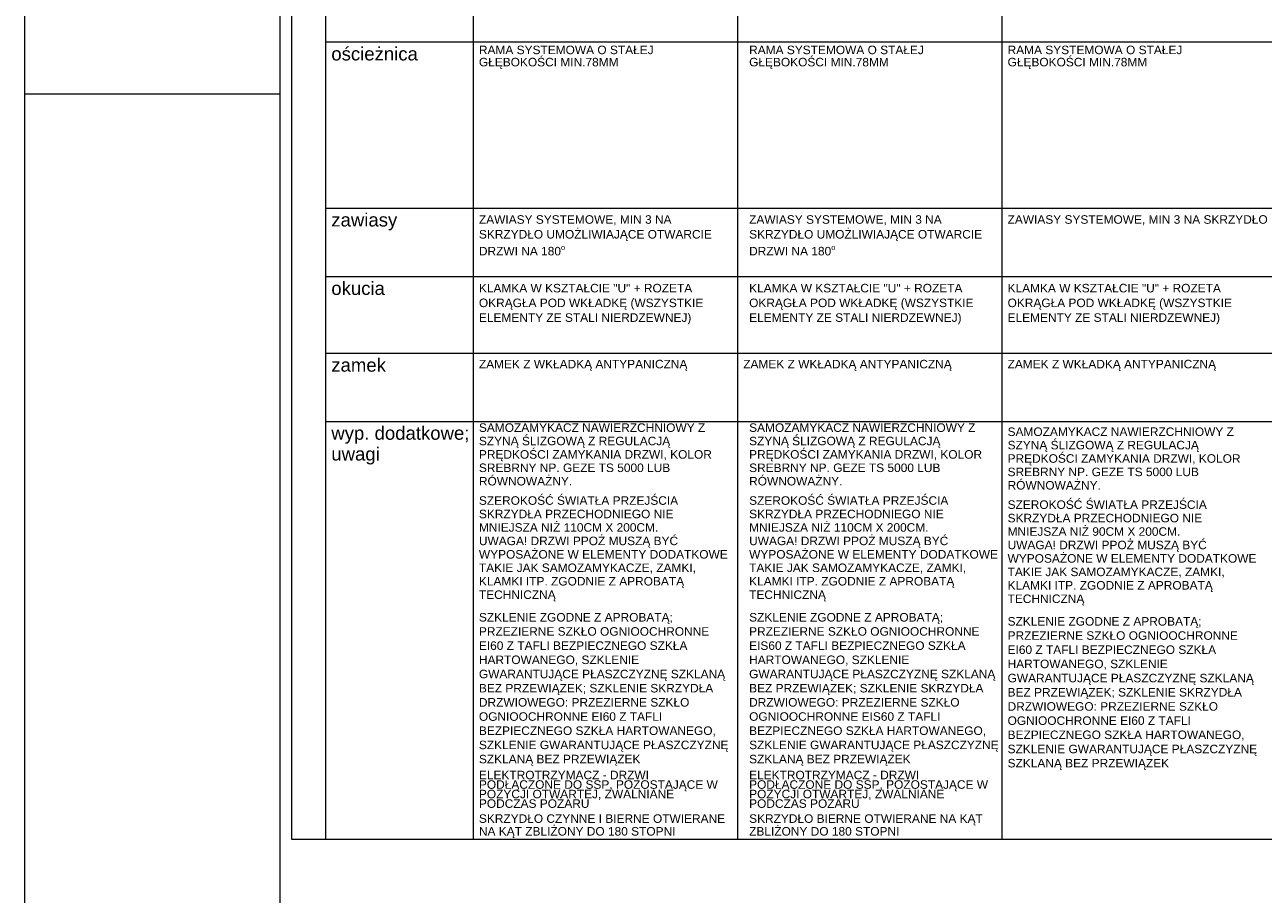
# Paper-space layout 'A-57 ZESTAWIENIE STOLARKI PROJEKTOWANEJ' of a CAD drawing. Header units: millimetres. Extents: x 0 to 900, y 0 to 1010.
# Tile 4 of 63: x 0 to 145, y 203 to 305. Entities that reach past the tile are written whole.
import ezdxf
from ezdxf.xclip import XClip

# ---------------------------------------------------------------- set-up
doc = ezdxf.new("R2010")
doc.units = ezdxf.units.MM
doc.header["$MEASUREMENT"] = 0
doc.header["$XCLIPFRAME"] = 0
for name, color, linetype, lineweight, true_color in [('0_Nr_pióra__7', 7, 'Continuous', 18, 0x171717), ('0_Nr_pióra__94', 7, 'Continuous', 5, 0x3b3b3b), ('A_Arkusz_Nr_pióra__237', 7, 'Continuous', 5, 0x343434)]:
    doc.layers.add(name, color=color, linetype=linetype, lineweight=lineweight, true_color=true_color)
doc.layers.add('A_Arkusz_Nr_pióra__1', color=7, linetype='Continuous', lineweight=20)
doc.layers.add('A_podrys', color=7, linetype='Continuous')
doc.styles.add('STYL_AUTOMATYCZNY_1', font='arial.ttf')

# ---------------------------------------------------------------- blocks, each defined once
blk = doc.blocks.new('Rysunek_1_1', base_point=(-2089.9, -1946.74))
at = {"layer": '0_Nr_pióra__94', "color": 250, "linetype": 'Continuous', "lineweight": 5, "true_color": 0x3b3b3b}
for p, q in [((31.27, 399.97), (31.27, 209.58)), ((35.27, 399.97), (35.27, 209.58)), ((52.6, 399.97), (52.6, 209.58)), ((83.6, 399.97), (83.6, 209.58)), ((114.6, 399.97), (114.6, 209.58)), ((35.27, 303.08), (50.6, 303.08)), ((50.6, 303.08), (856.6, 303.08)), ((35.27, 283.58), (50.6, 283.58)), ((50.6, 283.58), (856.6, 283.58)), ((35.27, 275.58), (50.6, 275.58)), ((50.6, 275.58), (887.6, 275.58)), ((35.27, 266.58), (50.6, 266.58)), ((50.6, 266.58), (887.6, 266.58)), ((35.27, 258.58), (50.6, 258.58)), ((50.6, 258.58), (887.6, 258.58)), ((31.27, 209.58), (889.6, 209.58))]:
    blk.add_line(p, q, dxfattribs=at)
at = {"layer": '0_Nr_pióra__7', "color": 250, "linetype": 'Continuous', "lineweight": 18, "true_color": 0x171717, "style": 'STYL_AUTOMATYCZNY_1'}
for s, insert, char_height, attachment_point in [('\\A1;{\\pql;\\fArial|b0|i0|c238|p0;\\W1.000000;ościeżnica}', (35.95, 300.89), 1.5567, 7), ('\\A1;{\\pql;\\fArial|b0|i0|c238|p0;\\W1.000000;zawiasy}', (35.95, 280.97), 1.5567, 7), ('\\A1;{\\pql;\\fArial|b0|i0|c238|p0;\\W1.000000;okucia}', (35.95, 273.39), 1.5567, 7), ('\\A1;{\\pql;\\fArial|b0|i0|c238|p0;\\W1.000000;zamek}', (35.95, 264.39), 1.5567, 7), ('\\A1;{\\pql;\\fArial|b0|i0|c238|p0;\\W1.000000;ZAMEK \\fArial|b0|i0|c238|p0;\\W1.000000;Z\\fArial|b0|i0|c238|p0;\\W1.000000; WKŁADKĄ\\fArial|b0|i0|c238|p0;\\W1.000000; ANTYPANICZNĄ}', (53.26, 265.8), 1, 1), ('\\A1;{\\pql;\\fArial|b0|i0|c238|p0;\\W1.000000;ZAMEK \\fArial|b0|i0|c238|p0;\\W1.000000;Z\\fArial|b0|i0|c238|p0;\\W1.000000; WKŁADKĄ\\fArial|b0|i0|c238|p0;\\W1.000000; ANTYPANICZNĄ}', (84.26, 265.8), 1, 1), ('\\A1;{\\pql;\\fArial|b0|i0|c238|p0;\\W1.000000;ZAMEK \\fArial|b0|i0|c238|p0;\\W1.000000;Z\\fArial|b0|i0|c238|p0;\\W1.000000; WKŁADKĄ\\fArial|b0|i0|c238|p0;\\W1.000000; ANTYPANICZNĄ}', (115.26, 265.8), 1, 1)]:
    blk.add_mtext(s, dxfattribs=dict(at, insert=insert, char_height=char_height, attachment_point=attachment_point))
at = {"layer": '0_Nr_pióra__7', "color": 250, "linetype": 'Continuous', "lineweight": 18, "true_color": 0x171717, "char_height": 1, "attachment_point": 1, "style": 'STYL_AUTOMATYCZNY_1'}
for s, insert, width, line_spacing_factor in [('\\A1;{\\pql;\\fArial|b0|i0|c238|p0;\\W1.000000;RAMA SYSTEMOWA O STAŁEJ GŁĘBOKOŚCI MIN.78MM}', (53.26, 302.65), 29.4591, 0.859401), ('\\A1;{\\pql;\\fArial|b0|i0|c238|p0;\\W1.000000;RAMA SYSTEMOWA O STAŁEJ GŁĘBOKOŚCI MIN.78MM}', (84.95, 302.65), 29.4591, 0.859401), ('\\A1;{\\pql;\\fArial|b0|i0|c238|p0;\\W1.000000;RAMA SYSTEMOWA O STAŁEJ GŁĘBOKOŚCI MIN.78MM}', (115.26, 302.65), 29.4591, 0.859401), ('\\A1;{\\pql;\\fArial|b0|i0|c238|p0;\\W1.000000;ZAWIASY SYSTEMOWE, MIN 3 NA SKRZYDŁO UMOŻLIWIAJĄCE OTWARCIE DRZWI NA 180\\fArial|b0|i0|c238|p0;\\H0.942857x;\\W1.000000;\\A1{\\H.66x;\\So^  ;}\\fArial|b0|i0|c238|p0;\\H1.060606x;\\W1.000000; }', (53.26, 282.76), 29.4591, 1.039307), ('\\A1;{\\pql;\\fArial|b0|i0|c238|p0;\\W1.000000;ZAWIASY SYSTEMOWE, MIN 3 NA SKRZYDŁO UMOŻLIWIAJĄCE OTWARCIE DRZWI NA 180\\fArial|b0|i0|c238|p0;\\H0.942857x;\\W1.000000;\\A1{\\H.66x;\\So^  ;}\\fArial|b0|i0|c238|p0;\\H1.060606x;\\W1.000000; }', (84.95, 282.76), 29.4591, 1.039307), ('\\A1;{\\pql;\\fArial|b0|i0|c238|p0;\\W1.000000;ZAWIASY SYSTEMOWE, MIN 3 NA \\fArial|b0|i0|c238|p0;\\W1.000000;SKRZYDŁO}', (115.26, 282.76), 29.4591, 1.001649), ('\\A1;{\\pql;\\fArial|b0|i0|c238|p0;\\W1.000000;KLAMKA W KSZTAŁCIE "U" + ROZETA OKRĄGŁA POD WKŁADKĘ (WSZYSTKIE ELEMENTY ZE STALI NIERDZEWNEJ)}', (53.26, 274.71), 29.4591, 1.036028), ('\\A1;{\\pql;\\fArial|b0|i0|c238|p0;\\W1.000000;KLAMKA W KSZTAŁCIE "U" + ROZETA OKRĄGŁA POD WKŁADKĘ (WSZYSTKIE ELEMENTY ZE STALI NIERDZEWNEJ)}', (84.95, 274.71), 29.4591, 1.036028), ('\\A1;{\\pql;\\fArial|b0|i0|c238|p0;\\W1.000000;KLAMKA W KSZTAŁCIE "U" + ROZETA \\fArial|b0|i0|c238|p0;\\W1.000000;OKRĄGŁA POD WKŁADKĘ (WSZYSTKIE \\fArial|b0|i0|c238|p0;\\W1.000000;ELEMENTY ZE STALI NIERDZEWNEJ)}', (115.26, 274.71), 29.4591, 1.036028), ('\\A1;{\\pql;\\fArial|b0|i0|c238|p0;\\W1.000000;SAMOZAMYKACZ NAWIERZCHNIOWY Z SZYNĄ ŚLIZGOWĄ Z REGULACJĄ PRĘDKOŚCI ZAMYKANIA DRZWI, KOLOR SREBRNY NP. GEZE TS 5000 LUB RÓWNOWAŻNY.}', (53.26, 258.35), 29.4591, 0.941901), ('\\A1;{\\pql;\\fArial|b0|i0|c238|p0;\\W1.000000;SAMOZAMYKACZ NAWIERZCHNIOWY Z SZYNĄ ŚLIZGOWĄ Z REGULACJĄ PRĘDKOŚCI ZAMYKANIA DRZWI, KOLOR SREBRNY NP. GEZE TS 5000 LUB RÓWNOWAŻNY.}', (84.95, 258.35), 29.4591, 0.941901), ('\\A1;{\\pql;\\fArial|b0|i0|c238|p0;\\W1.000000;SAMOZAMYKACZ NAWIERZCHNIOWY Z SZYNĄ ŚLIZGOWĄ Z REGULACJĄ PRĘDKOŚCI ZAMYKANIA DRZWI, KOLOR SREBRNY NP. GEZE TS 5000 LUB RÓWNOWAŻNY.}', (115.26, 257.87), 29.4591, 0.941901), ('\\A1;{\\pql;\\fArial|b0|i0|c238|p0;\\W1.000000;SZEROKOŚĆ ŚWIATŁA PRZEJŚCIA SKRZYDŁA PRZECHODNIEGO NIE MNIEJSZA NIŻ 110CM X 200CM.\\P\\pql;\\fArial|b0|i0|c238|p0;\\W1.000000;UWAGA! DRZWI PPOŻ MUSZĄ BYĆ WYPOSAŻONE W ELEMENTY DODATKOWE TAKIE JAK SAMOZAMYKACZE, ZAMKI, KLAMKI ITP. ZGODNIE Z APROBATĄ TECHNICZNĄ}', (53.26, 249.8), 29.4591, 0.946258), ('\\A1;{\\pql;\\fArial|b0|i0|c238|p0;\\W1.000000;SZEROKOŚĆ ŚWIATŁA PRZEJŚCIA SKRZYDŁA PRZECHODNIEGO NIE MNIEJSZA NIŻ 110CM X 200CM.\\P\\pql;\\fArial|b0|i0|c238|p0;\\W1.000000;UWAGA! DRZWI PPOŻ MUSZĄ BYĆ WYPOSAŻONE W ELEMENTY DODATKOWE TAKIE JAK SAMOZAMYKACZE, ZAMKI, KLAMKI ITP. ZGODNIE Z APROBATĄ TECHNICZNĄ}', (84.95, 249.8), 29.4591, 0.946258), ('\\A1;{\\pql;\\fArial|b0|i0|c238|p0;\\W1.000000;SZEROKOŚĆ ŚWIATŁA PRZEJŚCIA SKRZYDŁA PRZECHODNIEGO NIE MNIEJSZA NIŻ 90CM X 200CM.\\P\\pql;\\fArial|b0|i0|c238|p0;\\W1.000000;UWAGA! DRZWI PPOŻ MUSZĄ BYĆ WYPOSAŻONE W ELEMENTY DODATKOWE TAKIE JAK SAMOZAMYKACZE, ZAMKI, KLAMKI ITP. ZGODNIE Z APROBATĄ TECHNICZNĄ}', (115.26, 249.32), 29.4591, 0.946258), ('\\A1;{\\pql;\\fArial|b0|i0|c238|p0;\\W1.000000;SZKLENIE ZGODNE Z APROBATĄ; PRZEZIERNE SZKŁO OGNIOOCHRONNE EI60 Z TAFLI BEZPIECZNEGO SZKŁA HARTOWANEGO, SZKLENIE GWARANTUJĄCE PŁASZCZYZNĘ SZKLANĄ BEZ PRZEWIĄZEK; SZKLENIE SKRZYDŁA DRZWIOWEGO: PRZEZIERNE SZKŁO OGNIOOCHRONNE EI60 Z TAFLI BEZPIECZNEGO SZKŁA HARTOWANEGO, SZKLENIE GWARANTUJĄCE PŁASZCZYZNĘ SZKLANĄ BEZ PRZEWIĄZEK}', (53.26, 236.11), 29.4591, 0.997668), ('\\A1;{\\pql;\\fArial|b0|i0|c238|p0;\\W1.000000;SZKLENIE ZGODNE Z APROBATĄ; PRZEZIERNE SZKŁO OGNIOOCHRONNE EIS60 Z TAFLI BEZPIECZNEGO SZKŁA HARTOWANEGO, SZKLENIE GWARANTUJĄCE PŁASZCZYZNĘ SZKLANĄ BEZ PRZEWIĄZEK; SZKLENIE SKRZYDŁA DRZWIOWEGO: PRZEZIERNE SZKŁO OGNIOOCHRONNE EIS60 Z TAFLI BEZPIECZNEGO SZKŁA HARTOWANEGO, SZKLENIE GWARANTUJĄCE PŁASZCZYZNĘ SZKLANĄ BEZ PRZEWIĄZEK}', (84.95, 236.11), 29.4591, 0.997668), ('\\A1;{\\pql;\\fArial|b0|i0|c238|p0;\\W1.000000;SZKLENIE ZGODNE Z APROBATĄ; PRZEZIERNE SZKŁO OGNIOOCHRONNE EI60 Z TAFLI BEZPIECZNEGO SZKŁA HARTOWANEGO, SZKLENIE GWARANTUJĄCE PŁASZCZYZNĘ SZKLANĄ BEZ PRZEWIĄZEK; SZKLENIE SKRZYDŁA DRZWIOWEGO: PRZEZIERNE SZKŁO OGNIOOCHRONNE EI60 Z TAFLI BEZPIECZNEGO SZKŁA HARTOWANEGO, SZKLENIE GWARANTUJĄCE PŁASZCZYZNĘ SZKLANĄ BEZ PRZEWIĄZEK}', (115.26, 235.63), 29.9177, 0.997668), ('\\A1;{\\pql;\\fArial|b0|i0|c238|p0;\\W1.000000;ELEKTROTRZYMACZ - DRZWI PODŁĄCZONE DO SSP, POZOSTAJĄCE W POZYCJI OTWARTEJ, ZWALNIANE PODCZAS POŻARU}', (53.26, 217.61), 29.4591, 0.669731), ('\\A1;{\\pql;\\fArial|b0|i0|c238|p0;\\W1.000000;ELEKTROTRZYMACZ - DRZWI PODŁĄCZONE DO SSP, POZOSTAJĄCE W POZYCJI OTWARTEJ, ZWALNIANE PODCZAS POŻARU}', (84.95, 217.61), 29.4591, 0.669731), ('\\A1;{\\pql;\\fArial|b0|i0|c238|p0;\\W1.000000;SKRZYDŁO CZYNNE I BIERNE OTWIERANE NA KĄT ZBLIŻONY DO 180 STOPNI}', (53.26, 212.5), 29.4591, 0.895418), ('\\A1;{\\pql;\\fArial|b0|i0|c238|p0;\\W1.000000;SKRZYDŁO BIERNE OTWIERANE NA KĄT ZBLIŻONY DO 180 STOPNI}', (84.95, 212.5), 29.4591, 0.89768)]:
    blk.add_mtext(s, dxfattribs=dict(at, insert=insert, width=width, line_spacing_factor=line_spacing_factor))
at = {"layer": '0_Nr_pióra__7', "color": 250, "linetype": 'Continuous', "lineweight": 18, "true_color": 0x171717, "insert": (35.95, 253.52), "char_height": 1.5567, "attachment_point": 7, "line_spacing_factor": 0.940384, "style": 'STYL_AUTOMATYCZNY_1'}
blk.add_mtext('\\A1;{\\pql;\\fArial|b0|i0|c238|p0;\\W1.000000;wyp. dodatkowe;\\P\\pql;\\fArial|b0|i0|c238|p0;\\W1.000000;uwagi}', dxfattribs=at)

psp = doc.layouts.new('A-57 ZESTAWIENIE STOLARKI PROJEKTOWANEJ')

# ---------------------------------------------------------------- linework, layer by layer
at = {"layer": 'A_Arkusz_Nr_pióra__1', "color": 7, "linetype": 'Continuous', "lineweight": 20}
psp.add_line((29.9, 1005.1), (29.9, 4.9), dxfattribs=at)
at = {"layer": 'A_Arkusz_Nr_pióra__1', "color": 7, "linetype": 'Continuous', "lineweight": 20, "flags": 128}
psp.add_lwpolyline([(0, 1010), (900, 1010), (900, 0), (0, 0)], close=True, dxfattribs=at)
at = {"layer": 'A_Arkusz_Nr_pióra__237', "color": 250, "linetype": 'Continuous', "lineweight": 5, "true_color": 0x343434}
psp.add_line((0, 297), (29.9, 297), dxfattribs=at)

# ---------------------------------------------------------------- block references
at = {"layer": 'A_podrys', "color": 37, "linetype": 'Continuous', "lineweight": 5, "true_color": 0x656532}
ref = psp.add_blockref('Rysunek_1_1', (-2089.9, -1946.74), dxfattribs=at)
XClip(ref).set_block_clipping_path([(28.6628210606, 4.9003190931), (892.6953650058, 1005.4179299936)])

doc.saveas('drawing.dxf')
